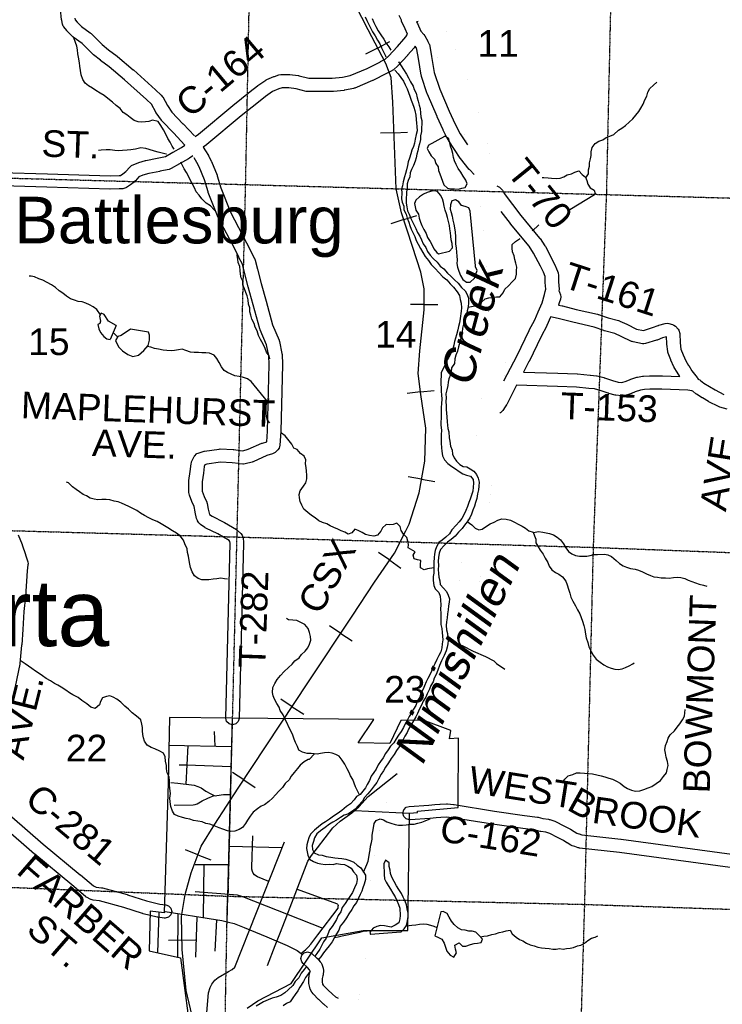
# Model space of a CAD drawing. Header units: feet. Extents: x 0 to 202804, y -79218 to 133300.
# Tile 12 of 27: x 78121 to 88676, y 14899 to 29686. Entities that reach past the tile are written whole.
import ezdxf
from ezdxf.enums import TextEntityAlignment as Align

# ---------------------------------------------------------------- set-up
doc = ezdxf.new("R2010")
doc.units = ezdxf.units.FT
doc.header["$MEASUREMENT"] = 0
doc.linetypes.add('HIDDEN2', pattern=[0.1875, 0.125, -0.0625])
for name, color, linetype in [('COUNTY-RD', 7, 'Continuous'), ('CR-TEXT', 7, 'Continuous'), ('INCORPORATED', 3, 'Continuous'), ('MTEXT', 2, 'Continuous'), ('RAILROAD', 6, 'Continuous'), ('SECTION', 8, 'HIDDEN2'), ('SECTION-TEXT', 8, 'Continuous'), ('STATE-FEDERAL', 2, 'Continuous'), ('STREET-RURAL', 14, 'Continuous'), ('STREET-URBAN', 15, 'Continuous'), ('TR-TEXT', 6, 'Continuous'), ('TWP-RD', 6, 'Continuous'), ('WATER-TEXT', 1, 'Continuous'), ('WATERWAY', 14, 'Continuous')]:
    doc.layers.add(name, color=color, linetype=linetype)
doc.styles.add('Arial', font='arial.ttf')

msp = doc.modelspace()

# ---------------------------------------------------------------- linework, layer by layer
at = {"layer": 'COUNTY-RD', "linetype": 'Continuous'}
for points in [[(83949, 29467), (83913, 29547), (83859, 29665), (83856, 29679), (83820, 29749)], [(84108, 29661), (84084, 29654)], [(84084, 29654), (84095, 29630), (84148, 29512), (84194, 29461), (84206, 29445), (84207, 29443)], [(80757, 27931), (80806, 27967), (81321, 28396), (81322, 28397), (81322, 28397), (81581, 28605), (81582, 28605), (81582, 28605), (81692, 28693), (81698, 28697), (81699, 28698), (81817, 28777), (81823, 28781), (81834, 28786), (81940, 28832), (81942, 28832), (81948, 28835), (82014, 28857), (82043, 28861), (82044, 28862), (82168, 28863), (82170, 28863), (82181, 28863), (82305, 28848), (82310, 28847), (82320, 28845), (82465, 28806), (82627, 28807), (82628, 28807), (82629, 28807), (82817, 28806), (82970, 28823), (83088, 28846), (83339, 28953), (83539, 29055), (83539, 29055), (83540, 29056), (83611, 29091), (83663, 29139), (83797, 29282), (83892, 29394), (83892, 29394), (83921, 29428), (83949, 29467)], [(84064, 29287), (84045, 29265), (84045, 29265), (83948, 29151), (83947, 29149), (83945, 29147), (83806, 28999), (83803, 28997), (83801, 28994), (83737, 28935), (83719, 28921), (83713, 28918), (83629, 28876), (83427, 28773), (83427, 28773), (83421, 28771), (83156, 28657)], [(83156, 28657), (83148, 28656), (83136, 28651), (83004, 28626), (82997, 28625), (82995, 28624), (82833, 28607), (82822, 28606), (82822, 28606), (82628, 28607), (82453, 28606), (82452, 28606), (82426, 28609), (82275, 28650), (82164, 28663), (82062, 28662), (82015, 28646), (81921, 28606), (81814, 28534), (81706, 28449), (81448, 28242), (80932, 27812), (80928, 27809), (80927, 27808), (80877, 27771)], [(77139, 27411), (78537, 27371), (78537, 27371), (79478, 27343), (79613, 27344), (79633, 27345), (79669, 27370), (79716, 27404), (79775, 27472), (79801, 27494), (79812, 27500), (79899, 27536), (79902, 27536), (79909, 27539), (80009, 27569), (80014, 27570), (80018, 27571), (80185, 27604), (80185, 27604), (80310, 27631), (80422, 27694), (80422, 27694), (80424, 27695), (80554, 27767), (80602, 27804)], [(80721, 27643), (80670, 27604), (80659, 27597), (80657, 27596), (80521, 27520), (80396, 27449), (80396, 27449), (80396, 27449), (80395, 27449), (80394, 27449), (80367, 27438), (80226, 27409), (80226, 27408), (80225, 27408), (80061, 27376), (79970, 27349), (79911, 27324), (79860, 27265), (79848, 27255), (79843, 27248), (79784, 27207), (79783, 27206), (79783, 27206), (79723, 27164), (79716, 27159), (79669, 27146), (79619, 27144), (79617, 27144), (79617, 27144), (79479, 27143), (79478, 27143), (79475, 27143), (78531, 27171), (78531, 27171), (77371, 27205)], [(78096, 21949), (78156, 21802), (78156, 21801), (78157, 21798), (78209, 21654), (78209, 21652), (78210, 21648), (78242, 21542), (78246, 21514), (78245, 21501), (78233, 21408), (78208, 21022), (78208, 21022), (78207, 21018), (78185, 20800), (78166, 20529), (78151, 20297), (78151, 20297), (78150, 20294), (78125, 20018), (78124, 20015), (78124, 20006), (78028, 19554)], [(84281, 17689), (83985, 17672), (83979, 17672), (83929, 17685), (83892, 17722), (83879, 17772), (83892, 17822), (83929, 17859), (83973, 17872), (84267, 17889), (84355, 17898), (84355, 17898), (84356, 17898), (84432, 17906), (84438, 17906), (84438, 17906), (84534, 17910), (84538, 17910), (84547, 17909), (84639, 17901), (84640, 17901), (84646, 17900), (85255, 17802), (85706, 17736), (85900, 17711), (85903, 17710), (85910, 17709), (85982, 17692), (86065, 17680), (86073, 17677), (86085, 17675), (86159, 17649), (86169, 17644), (86171, 17644), (86293, 17581), (86293, 17581), (86293, 17581), (86387, 17533), (86391, 17530), (86395, 17528), (86450, 17492), (86492, 17467), (86520, 17459), (86522, 17458), (86524, 17457), (86565, 17443), (87152, 17380), (87153, 17379), (87155, 17379), (88818, 17155)], [(78002, 17717), (78475, 17305), (79031, 16845), (79032, 16845), (79032, 16845), (79228, 16680), (79268, 16658), (79348, 16650), (79352, 16648), (79363, 16647), (79737, 16547), (79740, 16546), (79742, 16545), (80025, 16453), (80228, 16404), (80317, 16393), (80354, 16380), (80390, 16344), (80404, 16294), (80390, 16244), (80354, 16207), (80304, 16194), (80290, 16194), (80196, 16207), (80193, 16208), (80186, 16209), (79974, 16260), (79970, 16261), (79966, 16262), (79683, 16354), (79319, 16451), (79227, 16461), (79195, 16471), (79189, 16473), (79123, 16509), (79121, 16510), (79107, 16520), (78904, 16691), (78904, 16691), (78347, 17152), (78346, 17153), (78345, 17154), (77868, 17569)], [(88794, 16956), (87130, 17181), (86532, 17245), (86524, 17248), (86510, 17250), (86460, 17268), (86422, 17280), (86401, 17289), (86400, 17289), (86346, 17322), (86346, 17322), (86342, 17324), (86291, 17357), (86201, 17403), (86201, 17403), (86085, 17463), (86027, 17484), (85949, 17495), (85946, 17496), (85940, 17496), (85869, 17514), (85680, 17538), (85680, 17538), (85678, 17538), (85226, 17604), (85226, 17604), (85225, 17604), (84618, 17702), (84535, 17710), (84449, 17706), (84376, 17699), (84286, 17689), (84282, 17689), (84281, 17689)]]:
    msp.add_lwpolyline(points, dxfattribs=at)
at = {"layer": 'INCORPORATED', "linetype": 'Continuous'}
msp.add_lwpolyline([(81536, 14842), (81697, 14953), (82197, 15210), (82658, 15898), (83281, 16010), (83951, 16007), (83951, 16007), (83979, 17772), (84098, 17779), (84096, 17800), (84708, 17857), (84712, 18894), (84576, 18888), (84596, 19009), (84596, 19009), (84180, 19165), (84092, 19165), (83848, 19162), (83681, 18818), (83204, 18828), (83440, 19174), (81317, 19196), (80369, 19208), (80351, 18223), (80292, 16273), (80081, 16296), (80067, 15702), (80538, 15596), (80710, 14278)], dxfattribs=at)
at = {"layer": 'RAILROAD'}
for p, q in [((83498, 29260), (83679, 29356)), ((83498, 29260), (83318, 29166)), ((83744, 27988), (83541, 27980)), ((83744, 27988), (83948, 27996)), ((83890, 26683), (83698, 26619)), ((83890, 26683), (84085, 26747)), ((84197, 25409), (83994, 25410)), ((84197, 25409), (84402, 25407)), ((84141, 24095), (84345, 24119)), ((84141, 24095), (83940, 24071)), ((84157, 22786), (83957, 22822)), ((84157, 22786), (84359, 22749)), ((83679, 21567), (83511, 21682)), ((83679, 21567), (83848, 21451)), ((82945, 20470), (82776, 20582)), ((82945, 20470), (83116, 20356)), ((82216, 19369), (82046, 19481)), ((82216, 19369), (82387, 19256)), ((81487, 18269), (81318, 18381)), ((81487, 18269), (81658, 18156)), ((80799, 17145), (80610, 17218)), ((80799, 17145), (80991, 17071)), ((80558, 15861), (80355, 15856)), ((80558, 15861), (80763, 15866))]:
    msp.add_line(p, q, dxfattribs=at)
at = {"layer": 'RAILROAD', "const_width": 0.08}
msp.add_lwpolyline([(83069, 30094), (83354, 29533), (83621, 29026), (83703, 28819), (83726, 28448), (83776, 27148), (83857, 26784), (84023, 26282), (84146, 25896), (84199, 25646), (84196, 25327), (84131, 24714), (84108, 24373), (84146, 24056), (84224, 23552), (84205, 23054), (84120, 22581), (83973, 22110), (83922, 22009), (83751, 21672), (83453, 21237), (83117, 20730), (82462, 19741), (81405, 18146), (81054, 17604), (80849, 17273), (80695, 16876), (80608, 16548), (80550, 16216), (80561, 15722), (80620, 15109), (81181, 12736)], dxfattribs=at)
at = {"layer": 'RAILROAD'}
msp.add_lwpolyline([(81181, 12736), (80620, 15109), (80561, 15722), (80550, 16216), (80608, 16548), (80695, 16876), (80849, 17273), (81054, 17604), (81405, 18146), (82462, 19741), (83117, 20730), (83453, 21237), (83751, 21672), (83922, 22009), (83973, 22110), (84120, 22581), (84205, 23054), (84224, 23552), (84146, 24056), (84108, 24373), (84131, 24714), (84196, 25327), (84199, 25646), (84146, 25896), (84023, 26282), (83857, 26784), (83776, 27148), (83726, 28448), (83703, 28819), (83621, 29026), (83354, 29533), (83069, 30094)], dxfattribs=at)
at = {"layer": 'SECTION'}
for points in [[(81254, 16523), (81515, 27206), (81623, 32608), (81775, 37918), (81774, 37882), (81908, 43165)], [(87055, 32469), (86934, 27065), (86736, 21760), (86605, 16400), (86432, 10599)], [(76051, 27360), (81509, 27210), (92316, 26910), (97698, 26826)], [(65286, 22328), (70679, 22207), (75858, 22073), (75851, 22073), (81371, 21918), (86748, 21761), (92245, 21554), (97540, 21384), (102871, 21254), (107996, 21107)], [(75926, 16740), (81238, 16523)], [(81238, 16523), (81128, 10683)], [(81238, 16523), (86597, 16400), (91973, 16220)]]:
    msp.add_lwpolyline(points, dxfattribs=at)
at = {"layer": 'STATE-FEDERAL', "linetype": 'Continuous', "const_width": 0.05}
for points in [[(84847, 27806), (84841, 27831), (84675, 28357), (84598, 28621), (84397, 29109), (84214, 29482), (84108, 29661)], [(85290, 27191), (85233, 27458), (85131, 27910), (84962, 28444), (84881, 28720), (84671, 29232), (84478, 29625), (84428, 29710)], [(83922, 19163), (84260, 19829), (84457, 20287), (84584, 20570), (84699, 21049), (84803, 21836), (84985, 23414), (85122, 24500), (85159, 25145), (85158, 25711), (85106, 26446), (85005, 27089), (84947, 27362)], [(85394, 24260), (85420, 24473), (85459, 25137), (85458, 25722), (85404, 26480), (85353, 26806)], [(84247, 19140), (84532, 19702), (84732, 20167), (84869, 20473), (84994, 20994), (85101, 21799), (85283, 23378), (85327, 23726)], [(83246, 16004), (83582, 17803), (84092, 19165)], [(82905, 14993), (83088, 15976)], [(83178, 14823), (83400, 16010)]]:
    msp.add_lwpolyline(points, dxfattribs=at)
at = {"layer": 'STREET-RURAL'}
msp.add_lwpolyline([(84634, 20314), (84766, 20288), (84932, 20205), (85119, 20122), (85244, 20059), (85285, 20018), (85410, 19934)], dxfattribs=at)
at = {"layer": 'STREET-URBAN'}
for points in [[(81239, 16139), (81317, 19196)], [(81057, 18777), (81048, 18997)], [(80361, 18793), (81306, 18772)], [(80621, 18204), (80650, 18787)], [(80516, 18498), (80628, 18494)], [(80628, 18494), (81298, 18469)], [(82133, 16230), (82425, 16986), (82450, 17048), (82503, 17133), (82596, 17249), (82826, 17549), (82937, 17652), (83112, 17777), (83217, 17865), (83357, 18019), (83792, 18365)], [(80393, 18230), (80496, 18218)], [(80496, 18218), (80740, 18190), (80796, 18171), (80849, 18148), (80919, 18101), (80992, 18060), (81040, 18034), (81060, 18031), (81081, 18033), (81185, 18050), (81288, 18048)], [(80441, 17892), (80726, 17893), (80759, 17900), (80788, 17910), (80863, 17955), (80945, 17995), (81042, 18033)], [(83154, 17812), (83979, 17772)], [(81865, 16744), (81692, 16815), (81669, 16829), (81647, 16845), (81630, 16869), (81619, 16893), (81608, 16928), (81606, 16961), (81622, 17428)], [(82005, 17098), (82100, 17338)], [(81268, 17273), (82066, 17254)], [(81010, 13144), (81043, 13293), (81040, 13365), (81012, 13513), (80949, 14058), (80923, 14657), (80956, 15071), (80982, 15152), (81008, 15204), (81053, 15261), (81101, 15301), (81256, 15394), (81314, 15422), (81355, 15455), (82005, 17098)], [(80756, 16997), (81261, 17000)], [(80887, 16625), (80890, 16998)], [(80757, 16594), (81333, 16550), (81389, 16541), (81467, 16518), (82677, 16045)], [(80883, 16199), (80887, 16625)], [(82287, 16627), (82879, 16412), (82889, 16407), (82897, 16402), (82902, 16394), (82904, 16389), (82906, 16380)], [(80195, 15673), (80215, 16281)], [(80304, 16294), (81060, 16171), (81156, 16156), (81259, 16135), (81341, 16112), (81469, 16061)], [(82598, 15940), (82904, 16344), (82907, 16355), (82907, 16361), (82907, 16369), (82906, 16380)], [(80496, 15605), (80504, 16261)], [(80765, 15607), (80789, 16215)], [(81058, 15697), (81082, 16167)], [(82038, 15981), (82133, 16230)], [(81469, 16061), (81492, 16052), (81835, 15911)], [(81961, 15782), (82038, 15981)], [(81835, 15911), (82141, 15784), (82258, 15723), (82287, 15706), (82367, 15645)], [(82345, 15661), (82414, 15716), (82453, 15755), (82493, 15801), (82598, 15940)], [(81846, 15484), (81961, 15782)]]:
    msp.add_lwpolyline(points, dxfattribs=at)
at = {"layer": 'TWP-RD', "linetype": 'Continuous'}
for points in [[(79697, 28782), (79465, 28978), (79335, 29075), (79335, 29076), (79334, 29076), (79230, 29157), (79227, 29160), (79220, 29166), (79059, 29330), (78926, 29424), (78923, 29427), (78913, 29435), (78835, 29514), (78831, 29520), (78827, 29523), (78784, 29579), (78776, 29590), (78765, 29619), (78753, 29673), (78752, 29682), (78751, 29685), (78736, 29844)], [(78950, 29710), (78955, 29684), (78982, 29650), (79049, 29582), (79182, 29489), (79185, 29485), (79195, 29477), (79358, 29311), (79456, 29235), (79587, 29137), (79588, 29135), (79592, 29133), (79827, 28933), (79828, 28932), (79830, 28931), (80159, 28633), (80159, 28633), (80248, 28553), (80268, 28529), (80270, 28526), (80339, 28396), (80408, 28295), (80574, 28124), (80575, 28123), (80575, 28123), (80748, 27940)], [(84207, 29443), (84251, 29362), (84251, 29362), (84252, 29360), (84273, 29318), (84275, 29312), (84283, 29288), (84309, 29134), (84309, 29134), (84309, 29134), (84349, 28891), (84432, 28642), (84574, 28312), (84664, 28118), (84737, 27973), (84847, 27806)], [(84947, 27362), (84881, 27430), (84877, 27434), (84875, 27436), (84743, 27599), (84738, 27606), (84737, 27607), (84566, 27869), (84563, 27873), (84560, 27879), (84485, 28029), (84485, 28030), (84484, 28032), (84392, 28229), (84392, 28229), (84391, 28231), (84246, 28566), (84246, 28569), (84243, 28574), (84156, 28835), (84155, 28844), (84152, 28851), (84111, 29102), (84111, 29102), (84089, 29240), (84075, 29267), (84064, 29287)], [(80602, 27804), (80430, 27985), (80259, 28162), (80251, 28172), (80249, 28175), (80171, 28287), (80167, 28294), (80165, 28297), (80102, 28416), (80025, 28485), (80025, 28485), (80025, 28485), (79697, 28782)], [(80877, 27771), (80910, 27717), (80955, 27645), (80958, 27642), (80960, 27637), (80998, 27563), (80998, 27562), (81001, 27556), (81085, 27353), (81085, 27350), (81088, 27343), (81142, 27161), (81287, 26795), (81529, 26335), (81529, 26335), (81530, 26333), (81591, 26208), (81650, 26097), (81651, 26093), (81659, 26074), (81692, 25938), (81747, 25725), (81822, 25459), (81822, 25458), (81822, 25458), (81919, 25102), (82017, 24873), (82018, 24866), (82023, 24854), (82060, 24673), (82062, 24660), (82062, 24658), (82070, 24514), (82070, 24509), (82070, 24506), (82042, 23502), (82042, 23502), (82042, 23499), (82031, 23295), (82017, 23250), (82000, 23228), (81957, 23188), (81939, 23174), (81919, 23165), (81835, 23139), (81626, 23048), (81621, 23047), (81612, 23043), (81509, 23015), (81483, 23012), (81473, 23012), (81411, 23018), (81410, 23019), (81407, 23019), (81314, 23033), (81136, 23039), (80933, 23010), (80904, 23000), (80891, 22976), (80881, 22877), (80881, 22877), (80880, 22874), (80863, 22747), (80862, 22605), (80894, 22527), (80894, 22527), (80930, 22441), (80932, 22433), (80936, 22422), (80953, 22333), (80970, 22256), (81010, 22228), (81190, 22141), (81197, 22137), (81198, 22137), (81377, 22030), (81378, 22029)], [(81378, 22029), (81394, 22017), (81444, 21971), (81463, 21947), (81476, 21906), (81482, 21835), (81482, 21827), (81482, 21825), (81417, 19193), (81404, 19146), (81367, 19109), (81317, 19096), (81267, 19109), (81230, 19146), (81217, 19196), (81217, 19198), (81282, 21824), (81280, 21851), (81266, 21863), (81099, 21963), (80915, 22052), (80909, 22055), (80900, 22060), (80838, 22105), (80823, 22121), (80813, 22131), (80793, 22161), (80790, 22166), (80779, 22194), (80758, 22291), (80757, 22292), (80757, 22293), (80741, 22374), (80709, 22451), (80709, 22451), (80709, 22451), (80670, 22547), (80662, 22585), (80662, 22586), (80663, 22754), (80663, 22754), (80663, 22754), (80663, 22754), (80663, 22754), (80664, 22768), (80682, 22900), (80695, 23015), (80701, 23035), (80704, 23048), (80743, 23126), (80746, 23132), (80782, 23169), (80801, 23177), (80879, 23203), (80890, 23205), (80897, 23207), (81117, 23238), (81131, 23239), (81135, 23239), (81327, 23232), (81328, 23232), (81338, 23231), (81434, 23217), (81475, 23213), (81553, 23234), (81760, 23324), (81763, 23325), (81770, 23328), (81833, 23348), (81842, 23508), (81870, 24508), (81863, 24640), (81829, 24803), (81732, 25029), (81731, 25033), (81727, 25042), (81629, 25406), (81629, 25406), (81554, 25672), (81554, 25673), (81553, 25674), (81498, 25888), (81498, 25889), (81498, 25890), (81467, 26014), (81414, 26115), (81414, 26116), (81412, 26118), (81351, 26244), (81108, 26706), (81107, 26707), (81103, 26716), (80954, 27091), (80954, 27094), (80951, 27100), (80898, 27281), (80818, 27476), (80784, 27542), (80741, 27611), (80740, 27612), (80740, 27612)], [(85290, 27191), (85330, 27169), (85333, 27168), (85370, 27131), (85372, 27127), (85398, 27076), (85650, 26747), (85932, 26407), (85937, 26400), (85938, 26399), (86012, 26288), (86015, 26283), (86018, 26278), (86123, 26073), (86123, 26073), (86123, 26073), (86171, 25978), (86171, 25977), (86174, 25971), (86210, 25882), (86217, 25845), (86217, 25843), (86215, 25750), (86224, 25641), (86224, 25632), (86222, 25613), (86225, 25610), (86232, 25594), (86246, 25556), (86252, 25522)], [(85394, 24260), (85594, 24643), (85775, 25018), (85777, 25021), (85777, 25021), (85860, 25177), (85911, 25297), (85911, 25297), (85969, 25436), (86005, 25561), (86015, 25605), (86015, 25605), (86024, 25640), (86015, 25738), (86015, 25747), (86015, 25749), (86017, 25827), (85991, 25892), (85945, 25983), (85945, 25983), (85842, 26182), (85775, 26283), (85495, 26621), (85493, 26624), (85493, 26624), (85353, 26806)], [(86252, 25522), (86246, 25489), (86227, 25433), (86217, 25400), (86271, 25389), (86273, 25388), (86276, 25388), (86479, 25336), (86803, 25262), (86810, 25260), (86816, 25259), (86959, 25206), (87119, 25166), (87133, 25161), (87138, 25160), (87242, 25111), (87243, 25111), (87243, 25111), (87389, 25040), (87490, 25020), (87628, 25062), (87713, 25094), (87716, 25095), (87721, 25097), (87819, 25124), (87846, 25128), (87875, 25124), (87929, 25108), (87950, 25099), (87973, 25081), (88011, 25040), (88025, 25022), (88038, 24974), (88042, 24833), (88053, 24740), (88087, 24651), (88127, 24563), (88170, 24494), (88171, 24493), (88171, 24492), (88171, 24492), (88171, 24492), (88171, 24492), (88218, 24411), (88297, 24314), (88304, 24304), (88305, 24303), (88314, 24288), (88326, 24283), (88337, 24278), (88350, 24269), (88400, 24228), (88482, 24177), (88567, 24126), (88698, 24059)], [(85689, 24392), (86207, 24376), (86207, 24376), (86494, 24366), (86495, 24366), (86500, 24366), (86693, 24348), (86693, 24348), (86695, 24348), (86785, 24338), (86789, 24336), (86798, 24335), (86895, 24311), (86900, 24309), (86904, 24309), (87026, 24267), (87110, 24243), (87165, 24237), (87234, 24257), (87290, 24283), (87293, 24284), (87303, 24288), (87392, 24316), (87399, 24317), (87404, 24319), (87478, 24332), (87493, 24334), (87494, 24334), (87584, 24336), (87586, 24336), (87586, 24336), (87772, 24336), (87772, 24336), (87776, 24336), (88036, 24326), (87999, 24390), (87953, 24464), (87952, 24466), (87948, 24475), (87904, 24571), (87904, 24573), (87902, 24577), (87862, 24679), (87860, 24693), (87856, 24703), (87843, 24813), (87842, 24823), (87842, 24823), (87840, 24922), (87780, 24906), (87696, 24873), (87693, 24873), (87689, 24871), (87524, 24822), (87496, 24817), (87477, 24819), (87339, 24846), (87321, 24853), (87314, 24854), (87157, 24930), (87062, 24975), (86906, 25013), (86899, 25015), (86895, 25016), (86753, 25069), (86433, 25141), (86432, 25141), (86430, 25142), (86229, 25194), (86120, 25216), (86097, 25224), (86095, 25219), (86095, 25219), (86095, 25219), (86042, 25095), (86039, 25088), (86039, 25087), (85955, 24929), (85774, 24554), (85772, 24552), (85772, 24552), (85689, 24392)], [(88748, 23839), (88637, 23868), (88621, 23875), (88617, 23876), (88473, 23949), (88468, 23952), (88467, 23953), (88377, 24007), (88377, 24007), (88376, 24007), (88289, 24062), (88288, 24062), (88279, 24069), (88234, 24105), (88218, 24112), (88158, 24121), (87770, 24136), (87587, 24136), (87506, 24134), (87446, 24123), (87369, 24099), (87311, 24072), (87308, 24071), (87297, 24067), (87202, 24039), (87173, 24035), (87161, 24035), (87079, 24046), (87074, 24047), (87065, 24048), (86970, 24074), (86966, 24076), (86963, 24076), (86843, 24118), (86757, 24140), (86673, 24149), (86485, 24166), (86201, 24176), (86201, 24176), (85586, 24195), (85488, 24008), (85438, 23909), (85435, 23904), (85434, 23902), (85416, 23872), (85416, 23872), (85415, 23870)], [(85415, 23870), (85380, 23816), (85346, 23783), (85334, 23780)], [(82378, 15510), (82357, 15535), (82344, 15585), (82357, 15635), (82394, 15672), (82444, 15685), (82494, 15672), (82509, 15661), (82581, 15599), (82585, 15594), (82589, 15591), (82637, 15538), (82650, 15521), (82658, 15504), (82680, 15442), (82685, 15408), (82685, 15401), (82681, 15345), (82679, 15340), (82677, 15325), (82666, 15287), (82665, 15238), (82671, 15204), (82681, 15186), (82751, 15115), (82820, 15052), (82867, 15013), (82905, 14993)], [(82747, 14852), (82690, 14900), (82688, 14902), (82686, 14903), (82614, 14970), (82613, 14972), (82611, 14973), (82529, 15055), (82513, 15076), (82512, 15078), (82488, 15123), (82487, 15126), (82478, 15151), (82466, 15211), (82464, 15230), (82464, 15233), (82467, 15306), (82468, 15308), (82471, 15330), (82482, 15370), (82484, 15395), (82476, 15418), (82446, 15451), (82378, 15510)]]:
    msp.add_lwpolyline(points, dxfattribs=at)
at = {"layer": 'WATERWAY'}
for points in [[(83311, 29730), (83334, 29676), (83365, 29612), (83397, 29555), (83420, 29503), (83459, 29445), (83496, 29377), (83532, 29321), (83555, 29265), (83586, 29205), (83614, 29145), (83623, 29126)], [(83416, 29705), (83439, 29645), (83469, 29585), (83504, 29521), (83545, 29460), (83592, 29394), (83620, 29340), (83667, 29276), (83695, 29229)], [(80443, 27743), (80413, 27787), (80380, 27845), (80347, 27901), (80314, 27969), (80282, 28031), (80239, 28099), (80200, 28159), (80114, 28178), (80062, 28159), (80010, 28153), (79953, 28148), (79899, 28152), (79843, 28171), (79780, 28217), (79728, 28259), (79677, 28292), (79628, 28354), (79570, 28398), (79515, 28445), (79444, 28503), (79389, 28545), (79331, 28584), (79264, 28622), (79214, 28657), (79155, 28693), (79103, 28735), (79070, 28788), (79043, 28860), (79032, 28924), (79026, 28989), (79021, 29039), (79002, 29121), (78996, 29173), (78987, 29233), (78977, 29289), (78960, 29345), (78935, 29411), (78933, 29415)], [(83810, 29053), (83810, 29053), (83851, 28993), (83885, 28937), (83932, 28869), (83963, 28813), (83991, 28755), (84032, 28690), (84047, 28636), (84075, 28582), (84092, 28510), (84105, 28460), (84121, 28402), (84138, 28350), (84143, 28284), (84149, 28227), (84160, 28171), (84160, 28119), (84159, 28065), (84157, 28007), (84144, 27943), (84141, 27886), (84127, 27822), (84112, 27770), (84102, 27718), (84089, 27667), (84079, 27613), (84060, 27559), (84036, 27494), (84005, 27436), (83987, 27384), (83980, 27327), (83958, 27269), (83944, 27219), (83943, 27167), (83932, 27098), (83925, 26978), (83927, 26928), (83938, 26876), (83948, 26816), (83971, 26764), (83996, 26698), (84026, 26642), (84072, 26548), (84096, 26488), (84133, 26434), (84158, 26378), (84180, 26320), (84221, 26267), (84248, 26207), (84288, 26151), (84333, 26099), (84392, 26043), (84438, 25986), (84491, 25942), (84546, 25878), (84598, 25835), (84651, 25779), (84706, 25727), (84759, 25664), (84811, 25614), (84844, 25558), (84861, 25506), (84861, 25440), (84858, 25368), (84844, 25315), (84835, 25255), (84818, 25187), (84790, 25112), (84775, 25054), (84767, 24992), (84767, 24992), (84754, 24917), (84731, 24843), (84715, 24771), (84698, 24706), (84672, 24646), (84659, 24592), (84652, 24525), (84610, 24459), (84601, 24405), (84591, 24354), (84566, 24294), (84556, 24242), (84551, 24192), (84539, 24129), (84524, 24069), (84528, 24009), (84525, 23951), (84530, 23885), (84530, 23830), (84533, 23776), (84539, 23720), (84542, 23648), (84546, 23598), (84555, 23544), (84570, 23494), (84574, 23404), (84583, 23354), (84592, 23282), (84616, 23222), (84621, 23163), (84650, 23106), (84682, 23054), (84733, 23004), (84783, 22974), (84836, 22973), (84888, 22941), (84945, 22908), (84985, 22854), (85008, 22802), (85021, 22740), (85017, 22680), (85012, 22627), (85000, 22563), (84987, 22495), (84967, 22434), (84954, 22380), (84928, 22318), (84907, 22261), (84881, 22207), (84844, 22147), (84802, 22094), (84767, 22044), (84715, 21989), (84663, 21932), (84602, 21882), (84546, 21839), (84498, 21787), (84443, 21730), (84423, 21676), (84414, 21611), (84410, 21555), (84413, 21489), (84407, 21427), (84412, 21367), (84417, 21312), (84433, 21260), (84436, 21204), (84486, 21151), (84531, 21097), (84558, 21045), (84578, 20989), (84575, 20937), (84565, 20885), (84560, 20824), (84546, 20764), (84545, 20702), (84532, 20644), (84528, 20587), (84531, 20525), (84549, 20469), (84552, 20413), (84559, 20361), (84555, 20311), (84545, 20261), (84528, 20210), (84499, 20138), (84459, 20055), (84430, 19987), (84402, 19916), (84377, 19854), (84347, 19796), (84330, 19743), (84298, 19687), (84275, 19631), (84241, 19564), (84220, 19514), (84184, 19451), (84155, 19393), (84127, 19336), (84096, 19268), (84096, 19268), (84072, 19216), (84039, 19155), (83993, 19083), (83964, 19030), (83940, 18980), (83906, 18927), (83881, 18875), (83857, 18825), (83822, 18766), (83782, 18710), (83749, 18649), (83703, 18593), (83660, 18528), (83618, 18462), (83584, 18407), (83553, 18353), (83509, 18282), (83488, 18230), (83444, 18179), (83401, 18119), (83353, 18062), (83299, 18003), (83270, 17949), (83204, 17882), (83159, 17828), (83105, 17789), (83049, 17755), (82997, 17742), (82939, 17705), (82879, 17665), (82827, 17636), (82776, 17602), (82708, 17555), (82638, 17506), (82586, 17460), (82549, 17399), (82533, 17345), (82514, 17285), (82520, 17224), (82543, 17172), (82612, 17143), (82664, 17139), (82726, 17118), (82795, 17111), (82857, 17101), (82907, 17093), (82959, 17088), (83020, 17078), (83080, 17061), (83141, 17033), (83193, 16990), (83246, 16950), (83282, 16896), (83317, 16838), (83314, 16774), (83298, 16702), (83277, 16647), (83263, 16597), (83234, 16547), (83210, 16494), (83183, 16430), (83143, 16378), (83111, 16323), (83066, 16259), (83032, 16196), (82983, 16133), (82933, 16073), (82914, 16011), (82882, 15960), (82851, 15900), (82813, 15837), (82770, 15777), (82724, 15722), (82684, 15670), (82643, 15611), (82610, 15571)], [(83758, 28930), (83808, 28874), (83846, 28820), (83887, 28765), (83914, 28709), (83944, 28647), (83963, 28593), (83982, 28535), (84002, 28477), (84023, 28425), (84043, 28373), (84058, 28323), (84073, 28253), (84079, 28189), (84084, 28131), (84086, 28080), (84091, 28016), (84078, 27962), (84060, 27890), (84053, 27833), (84035, 27781), (84014, 27725), (83998, 27669), (83979, 27606), (83959, 27550), (83948, 27498), (83930, 27433), (83919, 27377), (83903, 27325), (83880, 27252), (83871, 27190), (83857, 27140), (83862, 27086), (83858, 26997), (83867, 26947), (83894, 26883), (83894, 26829), (83925, 26765), (83942, 26705), (83966, 26645), (83983, 26593), (84001, 26539), (84032, 26482), (84055, 26428), (84079, 26372), (84106, 26314), (84143, 26252), (84177, 26190), (84214, 26130), (84261, 26070), (84304, 26011), (84360, 25949), (84417, 25891), (84480, 25826), (84537, 25778), (84588, 25718), (84640, 25667), (84695, 25599), (84730, 25545), (84740, 25485), (84753, 25427), (84758, 25361), (84754, 25311), (84739, 25198), (84730, 25132), (84714, 25080), (84701, 25027), (84681, 24955), (84681, 24955), (84670, 24905), (84654, 24852), (84643, 24796), (84627, 24744), (84596, 24675), (84570, 24619), (84535, 24563), (84509, 24496), (84484, 24444), (84452, 24385), (84455, 24333), (84447, 24275), (84448, 24215), (84453, 24153), (84453, 24101), (84458, 24050), (84464, 23986), (84457, 23922), (84455, 23864), (84454, 23812), (84455, 23758), (84453, 23695), (84446, 23645), (84450, 23595), (84457, 23519), (84452, 23451), (84452, 23381), (84451, 23328), (84457, 23258), (84462, 23208), (84473, 23138), (84503, 23076), (84552, 23020), (84613, 22975), (84667, 22941), (84724, 22900), (84776, 22868), (84833, 22846), (84891, 22833), (84934, 22779), (84938, 22727), (84935, 22667), (84926, 22607), (84910, 22546), (84887, 22484), (84867, 22434), (84848, 22375), (84824, 22315), (84795, 22252), (84761, 22196), (84721, 22145), (84678, 22093), (84614, 22024), (84579, 21964), (84521, 21913), (84469, 21868), (84417, 21834), (84384, 21771), (84360, 21715), (84351, 21659), (84347, 21607), (84340, 21536), (84341, 21424), (84340, 21374), (84334, 21322), (84333, 21264), (84342, 21191), (84364, 21138), (84417, 21086), (84440, 21028), (84442, 20968), (84447, 20896), (84445, 20831), (84446, 20775), (84447, 20723), (84449, 20659), (84450, 20605), (84462, 20545), (84467, 20483), (84472, 20426), (84480, 20372), (84469, 20312), (84463, 20252), (84446, 20192), (84420, 20139), (84389, 20079), (84359, 20014), (84332, 19962), (84306, 19902), (84281, 19847), (84253, 19791), (84228, 19740), (84200, 19680), (84182, 19630), (84149, 19567), (84131, 19511), (84092, 19452), (84070, 19388), (84035, 19332), (84005, 19275), (84005, 19275), (83972, 19219), (83940, 19160), (83911, 19110), (83889, 19054), (83850, 18995), (83814, 18943), (83776, 18886), (83743, 18828), (83693, 18775), (83658, 18723), (83616, 18666), (83579, 18602), (83541, 18545), (83507, 18495), (83474, 18428), (83442, 18378), (83403, 18323), (83377, 18261), (83342, 18202), (83314, 18152), (83276, 18102), (83235, 18051), (83183, 18020), (83147, 17970), (83090, 17909), (83028, 17869), (82958, 17810), (82890, 17761), (82833, 17725), (82773, 17680), (82717, 17639), (82663, 17607), (82611, 17566), (82550, 17516), (82490, 17453), (82465, 17400), (82449, 17348), (82434, 17292), (82430, 17238), (82439, 17188), (82451, 17138), (82476, 17078), (82536, 17042), (82595, 17019), (82647, 17011), (82711, 17001), (82774, 17002), (82828, 16999), (82882, 17013), (82940, 17004), (82998, 16998), (83049, 16974), (83099, 16943), (83138, 16891), (83181, 16839), (83189, 16771), (83182, 16715), (83152, 16646), (83119, 16580), (83081, 16517), (83046, 16467), (83010, 16412), (82967, 16352), (82943, 16290), (82906, 16233), (82880, 16175), (82849, 16124), (82815, 16070), (82777, 16017), (82750, 15951), (82726, 15893), (82683, 15838), (82628, 15725), (82584, 15663), (82554, 15624)], [(86624, 27312), (86664, 27373), (86666, 27429), (86679, 27484), (86681, 27538), (86694, 27596), (86704, 27646), (86707, 27700), (86723, 27765), (86766, 27825), (86820, 27862), (86880, 27884), (86932, 27917), (86986, 27937), (87048, 27962), (87116, 28025), (87169, 28059), (87221, 28096), (87277, 28147), (87331, 28199), (87378, 28254), (87422, 28306), (87453, 28359), (87489, 28417), (87512, 28482), (87540, 28538), (87557, 28598), (87589, 28653), (87641, 28703), (87692, 28748)], [(84262, 27801), (84244, 27751), (84265, 27699), (84302, 27643), (84350, 27591), (84375, 27527), (84406, 27476), (84414, 27423), (84433, 27372), (84451, 27316), (84472, 27260), (84493, 27206), (84547, 27156), (84600, 27144), (84652, 27147), (84714, 27141), (84764, 27154), (84814, 27164), (84844, 27223), (84821, 27277), (84782, 27338), (84746, 27396), (84707, 27452), (84680, 27510), (84652, 27566), (84639, 27618), (84626, 27678), (84614, 27730), (84595, 27786), (84585, 27836), (84568, 27896), (84515, 27936), (84509, 27938)], [(84262, 27801), (84509, 27938)], [(80324, 27666), (80321, 27666), (80259, 27682), (80199, 27697), (80148, 27711), (80066, 27736), (80016, 27750), (79941, 27759), (79861, 27740), (79791, 27732), (79733, 27727), (79665, 27723), (79600, 27716), (79548, 27722), (79482, 27729), (79422, 27729), (79345, 27728), (79304, 27720)], [(81051, 26821), (81042, 26828), (80985, 26888), (80921, 26929), (80858, 26995), (80817, 27049), (80771, 27103), (80748, 27161), (80715, 27218), (80680, 27282), (80658, 27334), (80625, 27392), (80593, 27444), (80562, 27506), (80543, 27545)], [(85970, 27316), (85997, 27317), (86059, 27312), (86109, 27306), (86179, 27299), (86238, 27305), (86296, 27328), (86347, 27356), (86412, 27369), (86463, 27397), (86519, 27416), (86570, 27360), (86621, 27323), (86639, 27271), (86658, 27215), (86691, 27163), (86751, 27127), (86764, 27077), (86754, 27059)], [(84577, 26210), (84624, 26260), (84618, 26324), (84603, 26378), (84598, 26436), (84592, 26486), (84583, 26545), (84577, 26597), (84562, 26657), (84548, 26713), (84531, 26771), (84514, 26823), (84498, 26885), (84487, 26943), (84475, 26995), (84444, 27053), (84397, 27104), (84343, 27116), (84291, 27104), (84241, 27093), (84187, 27066), (84127, 27026), (84071, 26977), (84052, 26925), (84060, 26875), (84073, 26823), (84112, 26763), (84122, 26705), (84143, 26645), (84161, 26593), (84190, 26537), (84225, 26473), (84248, 26413), (84288, 26355), (84319, 26300), (84342, 26246), (84388, 26192), (84412, 26172)], [(84888, 26810), (84867, 26862), (84813, 26881), (84759, 26893), (84720, 26949), (84669, 26982), (84615, 26964), (84592, 26906), (84590, 26841), (84601, 26791), (84618, 26737), (84630, 26677), (84645, 26613), (84651, 26561), (84664, 26495), (84667, 26431), (84668, 26317), (84677, 26261), (84683, 26190), (84686, 26140), (84692, 26072), (84689, 26022), (84697, 25970), (84718, 25908), (84743, 25844), (84780, 25782), (84834, 25744), (84890, 25745), (84952, 25806), (84971, 25862), (84991, 25920), (84968, 25974), (84970, 25990)], [(86385, 26835), (86754, 27059)], [(84970, 25990), (84888, 26810)], [(85821, 26519), (85844, 26536), (85896, 26582), (85921, 26605)], [(84858, 25368), (85006, 25401), (85058, 25446), (85112, 25496), (85168, 25509), (85228, 25515), (85284, 25522), (85334, 25524), (85384, 25583), (85409, 25641), (85463, 25688), (85519, 25749), (85570, 25799), (85586, 25863), (85583, 25918), (85589, 25970), (85572, 26030), (85557, 26086), (85549, 26138), (85526, 26200), (85518, 26254), (85517, 26310), (85569, 26357), (85627, 26393), (85641, 26401)], [(84412, 26172), (84577, 26210)], [(81879, 24594), (81867, 24639), (81830, 24695), (81807, 24749), (81777, 24811), (81736, 24881), (81707, 24943), (81688, 25011), (81660, 25069), (81641, 25125), (81610, 25189), (81594, 25247), (81579, 25301), (81577, 25357), (81558, 25413), (81551, 25477), (81539, 25537), (81539, 25537), (81516, 25591), (81498, 25645), (81473, 25705), (81472, 25757), (81450, 25811), (81437, 25863), (81431, 25921), (81428, 25977), (81403, 26039), (81399, 26091), (81388, 26145), (81386, 26158)], [(79333, 25256), (79279, 25335), (79226, 25376), (79172, 25404), (79115, 25427), (79057, 25447), (78997, 25452), (78942, 25472), (78886, 25494), (78823, 25533), (78771, 25581), (78714, 25614), (78657, 25662), (78597, 25702), (78536, 25739), (78466, 25775), (78407, 25794), (78343, 25826), (78292, 25835), (78262, 25835)], [(79568, 25092), (79455, 25158), (79392, 25257), (79346, 25277), (79320, 25235), (79337, 25159), (79325, 25122), (79293, 25106), (79308, 25042), (79335, 24986), (79385, 24930), (79432, 24895), (79482, 24883)], [(79568, 25092), (79482, 24883)], [(79786, 25036), (79646, 24945), (79594, 24926), (79558, 24870), (79604, 24774), (79666, 24712), (79747, 24657), (79820, 24627), (79904, 24646), (79987, 24719), (80051, 24792), (80070, 24874), (80071, 24946), (80055, 24992)], [(80055, 24992), (79786, 25036)], [(79592, 24924), (79524, 24986)], [(81843, 23951), (81596, 24250), (81543, 24294), (81469, 24319), (81416, 24329), (81354, 24336), (81298, 24360), (81245, 24385), (81193, 24419), (81154, 24475), (81119, 24537), (81080, 24596), (81042, 24648), (80973, 24680), (80917, 24685), (80857, 24683), (80807, 24688), (80742, 24690), (80688, 24691), (80616, 24719), (80563, 24738), (80505, 24730), (80449, 24717), (80397, 24711), (80329, 24718), (80278, 24722), (80208, 24739), (80146, 24749), (80089, 24768), (80038, 24777)], [(81877, 23632), (81846, 23672), (81828, 23726), (81823, 23777), (81822, 23845), (81826, 23895), (81840, 23945), (81869, 23995)], [(84341, 21452), (84249, 21441), (84195, 21423), (84144, 21452), (84144, 21503), (84149, 21565), (84099, 21574), (84049, 21590), (84032, 21642), (84060, 21694), (83959, 21754), (83960, 21804), (83950, 21854), (83939, 21910), (83886, 21960), (83850, 22013), (83835, 22074), (83788, 22125), (83734, 22107), (83678, 22100), (83624, 22104), (83572, 22053), (83547, 22003), (83495, 21944), (83439, 21930), (83377, 21939), (83316, 21955), (83264, 21984), (83207, 22014), (83155, 22033), (83109, 21979), (83055, 21958), (83003, 21990), (82951, 22008), (82898, 22037), (82840, 22061), (82783, 22084), (82733, 22114), (82670, 22137), (82614, 22161), (82561, 22205), (82505, 22240), (82450, 22286), (82391, 22336), (82357, 22393), (82332, 22449), (82322, 22503), (82319, 22554), (82334, 22612), (82386, 22682), (82418, 22733), (82435, 22789), (82437, 22847), (82432, 22908), (82425, 22960), (82417, 23018), (82418, 23076), (82392, 23130), (82339, 23173), (82290, 23229), (82240, 23253), (82209, 23313), (82150, 23386), (82110, 23438), (82055, 23478), (82046, 23484)], [(81243, 21284), (81198, 21290), (81141, 21300), (81083, 21289), (81029, 21283), (80963, 21272), (80905, 21272), (80855, 21273), (80802, 21295), (80748, 21336), (80711, 21394), (80688, 21458), (80676, 21510), (80665, 21566), (80656, 21630), (80642, 21684), (80639, 21741), (80604, 21816), (80582, 21870), (80531, 21936), (80478, 21974), (80414, 22011), (80347, 22055), (80246, 22116), (80186, 22150), (80119, 22175), (80061, 22207), (79998, 22240), (79998, 22240), (79937, 22274), (79883, 22313), (79820, 22343), (79760, 22373), (79707, 22400), (79649, 22426), (79599, 22447), (79538, 22457), (79474, 22476), (79420, 22482), (79355, 22481), (79293, 22477), (79241, 22486), (79179, 22502), (79122, 22535), (79072, 22555), (79019, 22593), (78967, 22628), (78912, 22670), (78855, 22732), (78825, 22743)], [(84845, 22149), (84913, 22099), (84965, 22051), (85016, 22024), (85068, 22034), (85136, 22079), (85191, 22114), (85249, 22140), (85303, 22169), (85365, 22189), (85427, 22186), (85492, 22168), (85554, 22139), (85611, 22111), (85669, 22078), (85722, 22052), (85772, 22012), (85835, 21991), (85857, 21937), (85876, 21883), (85875, 21829), (85903, 21777), (85942, 21719), (85985, 21659), (86017, 21601), (86056, 21535), (86077, 21478), (86115, 21426), (86170, 21384), (86220, 21358), (86277, 21321), (86326, 21255), (86344, 21197), (86365, 21135), (86388, 21073), (86402, 21015), (86431, 20953), (86472, 20885), (86501, 20823), (86535, 20762), (86554, 20710), (86575, 20654), (86595, 20588), (86612, 20528), (86621, 20459), (86631, 20403), (86654, 20335), (86673, 20269), (86706, 20199), (86736, 20140), (86781, 20084), (86840, 20038), (86898, 19997), (86951, 19969), (87007, 19947), (87062, 19930), (87112, 19928), (87172, 19939), (87222, 19955), (87278, 19984), (87334, 20014), (87354, 20025)], [(85838, 21984), (85913, 22002), (85979, 21990), (86032, 21979), (86082, 21969), (86142, 21949), (86193, 21914), (86243, 21874), (86292, 21812), (86327, 21756), (86364, 21697), (86414, 21665), (86471, 21637), (86529, 21630), (86589, 21630), (86639, 21629), (86689, 21637), (86747, 21652), (86799, 21656), (86904, 21657), (86956, 21650), (87013, 21626), (87081, 21563), (87132, 21521), (87187, 21485), (87237, 21464), (87297, 21444), (87368, 21435), (87418, 21419), (87476, 21392), (87535, 21366), (87599, 21340), (87650, 21321), (87702, 21315), (87758, 21306), (87823, 21304), (87879, 21299), (87943, 21309), (87999, 21312), (88055, 21308), (88112, 21293), (88162, 21271), (88216, 21250), (88273, 21230), (88331, 21211), (88394, 21193), (88444, 21179), (88442, 21181)], [(83224, 18045), (83167, 18163), (83147, 18221), (83124, 18277), (83092, 18331), (83071, 18382), (83040, 18434), (83005, 18504), (82965, 18564), (82920, 18624), (82870, 18649), (82817, 18673), (82759, 18683), (82701, 18678), (82639, 18666), (82589, 18655), (82500, 18666), (82438, 18666), (82371, 18687), (82315, 18717), (82292, 18771), (82264, 18829), (82245, 18881), (82226, 18941), (82200, 18995), (82163, 19060), (82138, 19120), (82102, 19188), (82077, 19248), (82036, 19312), (82018, 19364), (81985, 19418), (81950, 19480), (81930, 19534), (81921, 19584), (81926, 19658), (81952, 19718), (81991, 19777), (82037, 19835), (82095, 19896), (82158, 19955), (82214, 20006), (82254, 20056), (82319, 20101), (82355, 20151), (82411, 20204), (82452, 20254), (82476, 20307), (82495, 20367), (82489, 20425), (82474, 20481), (82455, 20541), (82403, 20601), (82346, 20632), (82286, 20664), (82225, 20669), (82161, 20675), (82127, 20695)], [(82549, 18660), (82469, 18578), (82453, 18574), (82395, 18541), (82335, 18492), (82292, 18440), (82244, 18381), (82198, 18323), (82167, 18270), (82111, 18214), (82070, 18157), (82014, 18100), (81966, 18046), (81919, 17993), (81863, 17947), (81797, 17894), (81747, 17877), (81692, 17837), (81630, 17784), (81584, 17724), (81545, 17667), (81511, 17613), (81470, 17554), (81416, 17524), (81354, 17497), (81292, 17496), (81241, 17504), (81173, 17527), (81118, 17551), (81042, 17578), (80975, 17606), (80915, 17613), (80861, 17639), (80798, 17651), (80734, 17660), (80676, 17682), (80623, 17691), (80567, 17707), (80502, 17726), (80448, 17748), (80417, 17800), (80393, 17872), (80382, 17942), (80375, 17994), (80387, 18066), (80376, 18142), (80373, 18194), (80369, 18256), (80368, 18313), (80337, 18376), (80327, 18435), (80324, 18485), (80312, 18551), (80307, 18615), (80280, 18671), (80224, 18702), (80151, 18734), (80097, 18755), (80036, 18793), (79996, 18849), (79979, 18901), (79970, 18951), (79968, 19007), (79965, 19057), (79955, 19107), (79940, 19169), (79877, 19227), (79813, 19274), (79754, 19330), (79699, 19376), (79639, 19435), (79582, 19481), (79527, 19511), (79477, 19530), (79423, 19524), (79367, 19501), (79335, 19449), (79320, 19396), (79254, 19344), (79192, 19363), (79131, 19411), (79054, 19464), (78998, 19506), (78921, 19545), (78870, 19579), (78812, 19619), (78745, 19664), (78695, 19694), (78642, 19719), (78586, 19755), (78519, 19792), (78463, 19834), (78412, 19868), (78357, 19903), (78305, 19941), (78254, 19975), (78204, 20010), (78145, 20050), (78133, 20057)], [(86279, 18240), (86309, 18281), (86363, 18329), (86429, 18352), (86485, 18376), (86543, 18375), (86607, 18370), (86664, 18366), (86726, 18359), (86792, 18345), (86857, 18330), (86911, 18314), (86969, 18296), (87026, 18281), (87086, 18249), (87143, 18220), (87203, 18172), (87254, 18139), (87312, 18117), (87371, 18101), (87435, 18104), (87499, 18123), (87563, 18151), (87619, 18172), (87750, 18261), (87794, 18318), (87836, 18374), (87847, 18427), (87863, 18485), (87854, 18547), (87833, 18611), (87821, 18671), (87814, 18721), (87821, 18785), (87847, 18844), (87863, 18894), (87894, 18944), (87958, 19005), (87999, 19062), (88039, 19112), (88039, 19112), (88079, 19169), (88106, 19225), (88112, 19275), (88117, 19325)], [(83288, 16886), (83338, 16999), (83355, 17051), (83365, 17104), (83378, 17170), (83386, 17220), (83393, 17272), (83407, 17329), (83418, 17379), (83417, 17437), (83427, 17493), (83434, 17551), (83448, 17612), (83477, 17662), (83535, 17687), (83586, 17671), (83636, 17637), (83695, 17618), (83761, 17600), (83811, 17591), (83870, 17589), (83926, 17592), (83986, 17602), (84046, 17605), (84102, 17619), (84162, 17634), (84214, 17654), (84272, 17679), (84286, 17683)], [(83845, 15983), (83895, 16033), (83933, 16084), (83948, 16152), (83955, 16220), (83955, 16270), (83940, 16334), (83930, 16392), (83911, 16450), (83882, 16506), (83856, 16562), (83819, 16622), (83782, 16676), (83748, 16744), (83711, 16808), (83692, 16862), (83684, 16914), (83673, 16970), (83670, 17024), (83618, 17062), (83592, 17009), (83593, 16955), (83595, 16905), (83598, 16847), (83603, 16785), (83627, 16733), (83656, 16681), (83692, 16629), (83727, 16569), (83764, 16511), (83786, 16457), (83811, 16397), (83830, 16345), (83839, 16233), (83833, 16183), (83816, 16125), (83760, 16086), (83700, 16060), (83650, 16067), (83600, 16079), (83541, 16084), (83485, 16068), (83433, 16041), (83382, 15981), (83390, 15947)], [(84358, 15925), (84412, 15903), (84463, 15878), (84499, 15818), (84516, 15756), (84539, 15696), (84589, 15636), (84642, 15607), (84685, 15671), (84667, 15729), (84660, 15787), (84724, 15824), (84773, 15772), (84825, 15771), (84895, 15795), (84949, 15812), (84999, 15816), (85055, 15827), (85073, 15877), (85026, 15931), (84975, 15981), (84919, 16000), (84869, 16000), (84812, 16013), (84760, 16019), (84704, 16048), (84649, 16096), (84608, 16150), (84574, 16210), (84541, 16263), (84485, 16291), (84450, 16289)], [(84450, 16289), (84358, 15925)], [(82851, 15900), (82903, 15912), (82963, 15929), (83067, 15950), (83129, 15964), (83183, 15971), (83233, 15981), (83283, 15996), (83339, 16004), (83403, 16006)], [(83845, 15983), (83390, 15947)], [(83930, 16080), (84013, 16090), (84073, 16095), (84127, 16101), (84183, 16110), (84238, 16104), (84290, 16089), (84342, 16071), (84390, 16052)], [(85042, 15912), (85094, 15923), (85150, 15926), (85212, 15949), (85269, 15959), (85323, 15980), (85377, 15990), (85431, 16005), (85487, 16013), (85521, 15959), (85578, 15908), (85629, 15872), (85681, 15850), (85734, 15819), (85788, 15793), (85852, 15778), (85905, 15758), (85959, 15748), (86013, 15743), (86074, 15735), (86128, 15726), (86178, 15728), (86230, 15735), (86284, 15729), (86336, 15738), (86391, 15740), (86443, 15753), (86501, 15775), (86553, 15788), (86607, 15816), (86658, 15855), (86712, 15890), (86764, 15908), (86808, 15928)], [(82427, 15461), (82392, 15422), (82350, 15366), (82315, 15299), (82261, 15241), (82222, 15180), (82154, 15115), (82102, 15069), (82043, 15030), (81975, 15005), (81914, 14991), (81854, 14968), (81783, 14936), (81731, 14907), (81673, 14872)], [(82487, 15399), (82459, 15363), (82413, 15300), (82386, 15244), (82328, 15157), (82297, 15103), (82259, 15044), (82226, 14994), (82182, 14937), (82130, 14913), (82078, 14876)]]:
    msp.add_lwpolyline(points, dxfattribs=at)

# ---------------------------------------------------------------- texts
at = {"layer": 'CR-TEXT', "style": 'Arial'}
for s, rotation, p in [('C-164', 40, (80756, 28103)), ('ST.', 358, (78440, 27511)), ('AVE.', 76, (78295, 18525)), ('WEST', 351, (84826, 17966)), ('C-281', 320, (78098, 17846)), ('B', 331, (86264, 17726)), ('ROOK', 352, (86688, 17508)), ('C-162', 351, (84396, 17233)), ('FARBER', 319, (77975, 16786)), ('ST.', 319, (78122, 15899))]:
    msp.add_text(s, height=400, rotation=rotation, dxfattribs=at).set_placement(p, align=Align.BOTTOM_LEFT)
at = {"layer": 'MTEXT', "style": 'Arial'}
msp.add_text('Battlesburg', height=700, dxfattribs=at).set_placement((78041, 26117), align=Align.BOTTOM_LEFT)
msp.add_text('Sparta ', height=1000, dxfattribs=at).set_placement((75350, 20777), align=Align.MIDDLE_LEFT)
at = {"layer": 'RAILROAD', "style": 'Arial'}
msp.add_text('CSX', height=400, rotation=61, dxfattribs=at).set_placement((83013, 21173), align=Align.BOTTOM_CENTER)
at = {"layer": 'SECTION-TEXT', "style": 'Arial'}
for s, p in [('11', (85308, 29329)), ('14', (83771, 24961)), ('15', (78559, 24849)), ('23', (83907, 19630)), ('22', (79125, 18747))]:
    msp.add_text(s, height=400, dxfattribs=at).set_placement(p, align=Align.MIDDLE_CENTER)
at = {"layer": 'TR-TEXT', "style": 'Arial'}
for s, rotation, p in [('T-70', 309, (85329, 27316)), ('T-161', 342, (86224, 25559)), ('MAPLEHURST', 358, (78131, 23581)), ('T-153', 358, (86237, 23570)), ('AVE.', 358, (79199, 23015)), ('AVE.', 81, (88848, 22269)), ('T-282', 88, (81928, 19940)), ('BOWMONT', 88, (88606, 18059))]:
    msp.add_text(s, height=400, rotation=rotation, dxfattribs=at).set_placement(p, align=Align.BOTTOM_LEFT)
at = {"layer": 'WATER-TEXT', "style": 'Arial', "oblique": 10}
for s, rotation, p in [('Creek', 75, (85290, 25003)), ('Nimishillen', 64, (85040, 19913))]:
    msp.add_text(s, height=500, rotation=rotation, dxfattribs=at).set_placement(p, align=Align.BOTTOM_CENTER)

doc.saveas('drawing.dxf')
